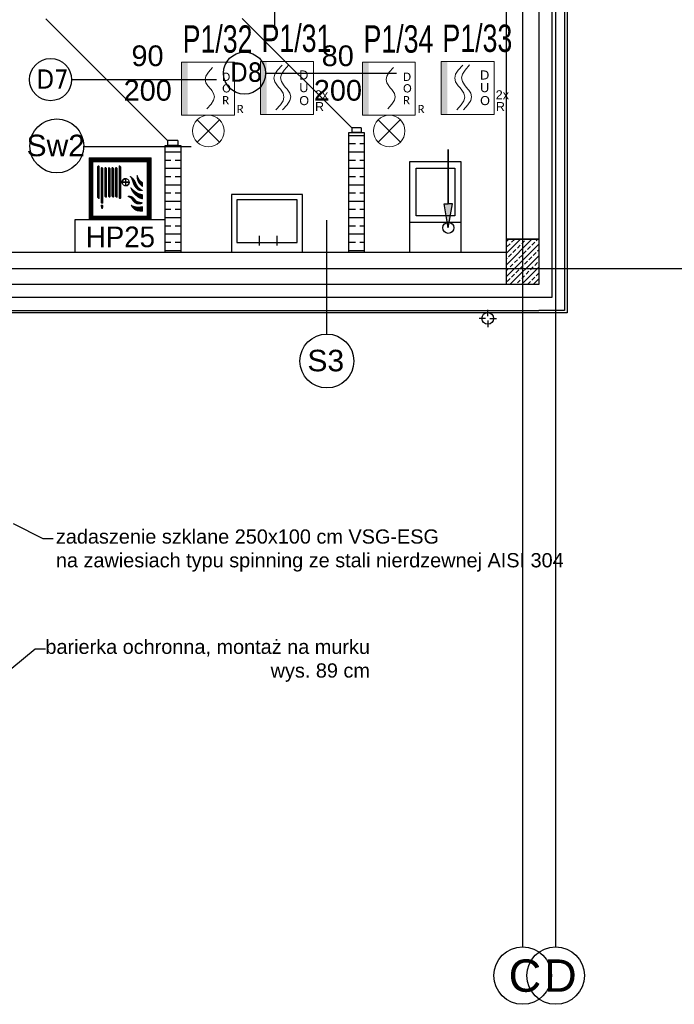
# Model space of a CAD drawing. Header units: millimetres. Extents: x -7023 to 53801, y 9849 to 33561.
# Tile 98 of 256: x 11906 to 12413, y 17827 to 18589. Entities that reach past the tile are written whole.
import ezdxf

# ---------------------------------------------------------------- set-up
doc = ezdxf.new("R2010")
doc.units = ezdxf.units.MM
doc.layers.get('0').update_dxf_attribs({"lineweight": 9})
doc.layers.add('.IE_podklad', color=252, linetype='Continuous')
doc.layers.add('PA_Instalacja pożarowa', color=1, linetype='Continuous', lineweight=5)
doc.layers.add('PA_Instalacja pożarowa_opis', color=7, linetype='Continuous', lineweight=5)
doc.styles.add('AAT', font='calibri.ttf')
doc.styles.add('MtX_Arial', font='txt')
doc.styles.add('Opisowy', font='arial.ttf')
doc.styles.add('q-arch-ARIAL01', font='arial.ttf', dxfattribs={"width": 0.7})
doc.styles.get("Standard").update_dxf_attribs({"font": 'arial.ttf'})
doc.linetypes.add('ZIGZAG', pattern='A,0.00254,-5.08,[131,ltypeshp.shx,S=5.08,R=0,X=-5.08,Y=0],-10.16,[131,ltypeshp.shx,S=5.08,R=180,X=5.08,Y=0],-5.08', length=20.32254)
pattern_1 = [(45, (14480.83318, 18969.30017), (-0.01347038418, 0.01347038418), [])]

# ---------------------------------------------------------------- blocks, each defined once
blk = doc.blocks.new('*U72')
at = {"color": 1}
blk.add_wipeout([(-20.5, -20.5), (20.5, -20.5), (20.5, 20.5), (-20.5, 20.5)], dxfattribs=at)
at = {"lineweight": 5}
h = blk.add_hatch(color=1, dxfattribs=at)
h.paths.add_polyline_path([(-15.7, 0), (-15.7, 20.5), (-20.5, 20.5), (-20.5, 0)])
h.paths.add_polyline_path([(-15.7, -20.5), (-15.7, 0), (-20.5, 0), (-20.5, -20.5)])
at = {"color": 1, "linetype": 'Continuous', "lineweight": 5}
for p, q in [((-7.3, 13.76), (-3.78, 17.69)), ((-2.07, 13.86), (1.45, 17.79)), ((-10.11, 7.66), (-9.41, 10.54)), ((-9.41, 4.79), (-10.11, 7.66)), ((-9.41, 10.54), (-7.3, 13.76)), ((-4.89, 7.76), (-4.18, 10.63)), ((-4.18, 4.89), (-4.89, 7.76)), ((-4.18, 10.63), (-2.07, 13.86)), ((-7.84, 2.39), (-9.41, 4.79)), ((-7.3, 1.56), (-7.84, 2.39)), ((-6.18, 0.32), (-7.3, 1.56)), ((-6.18, 0.32), (-5.06, -0.93)), ((-2.61, 2.48), (-4.18, 4.89)), ((-2.07, 1.66), (-2.61, 2.48)), ((-0.95, 0.41), (-2.07, 1.66)), ((-0.95, 0.41), (0.16, -0.84)), ((-5.06, -0.93), (-4.52, -1.75)), ((-4.52, -1.75), (-2.95, -4.16)), ((-2.95, -4.16), (-2.25, -7.03)), ((-2.25, -7.03), (-2.95, -9.9)), ((0.16, -0.84), (0.7, -1.66)), ((0.7, -1.66), (2.27, -4.06)), ((2.27, -4.06), (2.98, -6.94)), ((2.98, -6.94), (2.27, -9.81)), ((-5.06, -13.13), (-8.58, -17.06)), ((-2.95, -9.9), (-5.06, -13.13)), ((0.16, -13.04), (-3.36, -16.97)), ((2.27, -9.81), (0.16, -13.04))]:
    blk.add_line(p, q, dxfattribs=at)
at = {"color": 1, "lineweight": 5}
blk.add_lwpolyline([(-20.5, 20.5), (20.5, 20.5), (20.5, -20.5), (-20.5, -20.5)], close=True, dxfattribs=at)
for s, p in [('D', (9.56, 6.52)), ('U', (9.56, -3.26)), ('O', (9.56, -13.29)), ('2x', (21.62, -8.81)), ('R', (21.74, -17.95))]:
    blk.add_text(s, height=7, dxfattribs=at).set_placement(p)
at = {"color": 1, "flags": 7}
blk.add_attdef('DUO-6046', (13.18, -19.1), '', height=0.7, dxfattribs=at)
blk = doc.blocks.new('WZ-31')
for points in [[(7.09, 7.13), (-7.11, -7.11)], [(7.11, -7.11), (-7.11, 7.11)]]:
    blk.add_lwpolyline(points)
blk.add_circle((0, 0), 10.06)
blk = doc.blocks.new('*U74')
blk.add_wipeout([(-20.5, -20.5), (20.5, -20.5), (20.5, 20.5), (-20.5, 20.5)])
at = {"lineweight": 5}
h = blk.add_hatch(color=256, dxfattribs=at)
h.paths.add_polyline_path([(-15.7, 0), (-15.7, 20.5), (-20.5, 20.5), (-20.5, 0)])
h.paths.add_polyline_path([(-15.7, -20.5), (-15.7, 0), (-20.5, 0), (-20.5, -20.5)])
for p, q in [((0.38, 12.77), (3.6, 16.37)), ((-2.19, 7.19), (-1.55, 9.82)), ((-1.55, 9.82), (0.38, 12.77)), ((-1.55, 4.56), (-2.19, 7.19)), ((-0.11, 2.36), (-1.55, 4.56)), ((0.38, 1.61), (-0.11, 2.36)), ((1.41, 0.47), (0.38, 1.61)), ((1.41, 0.47), (2.43, -0.68)), ((2.43, -0.68), (2.92, -1.43)), ((2.92, -1.43), (4.36, -3.63)), ((4.36, -3.63), (5.01, -6.26)), ((5.01, -6.26), (4.36, -8.89)), ((2.43, -11.84), (-0.79, -15.44)), ((4.36, -8.89), (2.43, -11.84))]:
    blk.add_line(p, q, dxfattribs=at)
blk.add_lwpolyline([(-20.5, 20.5), (20.5, 20.5), (20.5, -20.5), (-20.5, -20.5)], close=True, dxfattribs=at)
at = {"lineweight": 5, "style": 'AAT'}
for s, p in [('D', (11.03, 6.06)), ('O', (11.03, -2.89)), ('R', (11.03, -12.07)), ('R', (22.28, -18.9))]:
    blk.add_text(s, height=6.41, dxfattribs=at).set_placement(p)

msp = doc.modelspace()

# ---------------------------------------------------------------- hatches: boundary and pattern name
at = {"layer": '.IE_podklad', "lineweight": 0}
h = msp.add_hatch(dxfattribs=at)
h.set_pattern_fill('ANSI31', color=256, scale=0.006)
h.set_pattern_definition(pattern_1)
h.paths.add_polyline_path([(11960.06, 18434.18), (12008.06, 18434.18), (12008.06, 18482.18), (11960.06, 18482.18)])
h.paths.add_polyline_path([(11963.06, 18437.18), (11963.06, 18479.18), (12005.06, 18479.18), (12005.06, 18437.18)], flags=16)
h = msp.add_hatch(dxfattribs=at)
h.set_pattern_fill('ANSI31', color=256, scale=0.006)
h.set_pattern_definition(pattern_1)
h.paths.add_polyline_path([(11968.01, 18450.68), (11968.01, 18475.94), (11967.31, 18475.94), (11966.65, 18475.28), (11966.65, 18451.34), (11967.31, 18450.68)])
h.paths.add_polyline_path([(11970.84, 18447.15), (11970.84, 18473.99, 1.02423), (11969.48, 18473.96), (11969.48, 18447.15)])
h.paths.add_polyline_path([(11973.6, 18452.55), (11973.6, 18473.99, 1.02423), (11972.23, 18473.96), (11972.23, 18452.52, 1.092744)])
h.paths.add_polyline_path([(11976.39, 18452.55), (11976.39, 18473.98, 1.02423), (11975.02, 18473.95), (11975.02, 18452.51, 1.092744)])
h.paths.add_polyline_path([(11979.16, 18452.55), (11979.16, 18473.99, 1.02423), (11977.8, 18473.95), (11977.8, 18452.52, 1.092744)])
h.paths.add_polyline_path([(11981.93, 18452.55), (11981.93, 18473.98, 1.02423), (11980.56, 18473.95), (11980.56, 18452.51, 1.092744)])
h.paths.add_polyline_path([(11984.72, 18463.53), (11984.72, 18475.4), (11984.18, 18475.94), (11983.36, 18475.94), (11983.36, 18450.67), (11984.18, 18450.67), (11984.72, 18451.21), (11984.72, 18463.14), (11985.54, 18463.14, 29.452294), (11985.54, 18463.53)])
h.paths.add_polyline_path([(11970.49, 18443.02), (11970.82, 18445.64), (11969.43, 18445.64), (11969.76, 18443.02), (11970.37, 18443.02)])
h.paths.add_polyline_path([(11985.9, 18463.53, -0.371468), (11988.26, 18465.88), (11988.26, 18463.53)], flags=16)
h.paths.add_polyline_path([(11985.9, 18463.14), (11988.26, 18463.14), (11988.26, 18460.79, -0.371468)], flags=16)
h.paths.add_polyline_path([(11988.62, 18460.79), (11988.62, 18463.14), (11990.98, 18463.14, -0.371468)], flags=16)
h.paths.add_polyline_path([(11988.62, 18463.53), (11988.62, 18465.88, -0.371468), (11990.98, 18463.53)], flags=16)
h = msp.add_hatch(dxfattribs=at)
h.set_pattern_fill('ANSI31', color=256, scale=0.006)
h.set_pattern_definition(pattern_1)
h.paths.add_polyline_path([(12001.42, 18463.44, -0.102707), (11999.3, 18464.94, -0.096724), (11997.36, 18468.77, 0.166864), (11998.54, 18462.84, 0.168834), (12001.42, 18460.07)])
h.paths.add_polyline_path([(11998.26, 18459.47, -0.037531), (11996.34, 18462.58, 0.200612), (11991.96, 18467.92, -0.064162), (11994.24, 18462.71, 0.13962), (11997.28, 18457.85, 0.238487), (12001.42, 18457.02, -0.030177)])
h.paths.add_polyline_path([(12001.42, 18453.83, -0.132227), (11996.97, 18455.4, -0.025829), (11992.34, 18459.14, 0.153068), (11996.46, 18452.89, 0.149959), (12001.42, 18450.46)])
h.paths.add_polyline_path([(11995.78, 18450.01, 0.335154), (11989.96, 18452.28, -0.192193), (11993.77, 18449.23, 0.152678), (11996.23, 18446.96, 0.268662), (12001.42, 18447.47, -0.05694), (11999.17, 18447.92, -0.231426)])
h.paths.add_polyline_path([(12001.42, 18441.03), (12001.42, 18444.43, -0.19781), (11992.71, 18445.59, 0.316846), (11998.77, 18441.08, 0.025858)])
at = {"layer": '.IE_podklad'}
h = msp.add_hatch(color=256, dxfattribs=at)
h.dxf.hatch_style = 1
h.paths.add_polyline_path([(12238, 18446.62), (12241.27, 18446.62), (12238, 18428.06), (12234.74, 18446.62)])

# ---------------------------------------------------------------- linework, layer by layer
at = {"layer": '.IE_podklad', "ltscale": 25}
for p, q in [((12295.56, 19964.01), (12295.56, 17871.88)), ((12321.06, 19964.01), (12321.06, 17871.88)), ((10554.1, 18396.68), (13853.09, 18396.68))]:
    msp.add_line(p, q, dxfattribs=at)
at = {"layer": '.IE_podklad'}
for p, q in [((12103.57, 18648.87), (12103.57, 18581.39)), ((12308.06, 18630.38), (12308.06, 18569.68)), ((12328.06, 18630.38), (12328.06, 18364.18)), ((12330.06, 18630.38), (12330.06, 18364.18)), ((12020.66, 18495.68), (11926.66, 18589.68)), ((12308.06, 18569.68), (12308.06, 18419.18)), ((12161.06, 18409.18), (12161.06, 18501.68)), ((12161.06, 18501.68), (12173.06, 18501.68)), ((12163.45, 18505.28), (12163.45, 18501.68)), ((12170.66, 18505.28), (12163.45, 18505.28)), ((12170.66, 18501.68), (12163.45, 18501.68)), ((12170.66, 18505.28), (12170.66, 18501.68)), ((12173.06, 18501.68), (12173.06, 18409.18)), ((12020.66, 18495.68), (12020.66, 18491.68)), ((12028.66, 18495.68), (12020.66, 18495.68)), ((12028.66, 18495.68), (12028.66, 18491.68)), ((12161.06, 18499.53), (12173.06, 18499.53)), ((12161.06, 18493.18), (12166.32, 18493.18)), ((12169.5, 18493.18), (12173.06, 18493.18)), ((11955.43, 18490.93), (12038.97, 18490.93)), ((12019.06, 18409.18), (12019.06, 18491.68)), ((12019.06, 18491.68), (12031.06, 18491.68)), ((12019.06, 18486.83), (12031.06, 18486.83)), ((12028.66, 18491.68), (12020.66, 18491.68)), ((12031.06, 18491.68), (12031.06, 18409.18)), ((12161.06, 18486.83), (12173.06, 18486.83)), ((12019.06, 18480.48), (12023.45, 18480.48)), ((12026.62, 18480.48), (12031.06, 18480.48)), ((12161.06, 18480.48), (12166.32, 18480.48)), ((12169.5, 18480.48), (12173.06, 18480.48)), ((12019.06, 18474.13), (12031.06, 18474.13)), ((12161.06, 18474.13), (12173.06, 18474.13)), ((12019.06, 18467.78), (12023.45, 18467.78)), ((12026.62, 18467.78), (12031.06, 18467.78)), ((12161.06, 18467.78), (12166.32, 18467.78)), ((12169.5, 18467.78), (12173.06, 18467.78)), ((12019.06, 18461.43), (12031.06, 18461.43)), ((12019.06, 18455.08), (12023.45, 18455.08)), ((12026.62, 18455.08), (12031.06, 18455.08)), ((12161.06, 18461.43), (12173.06, 18461.43)), ((12161.06, 18455.08), (12166.32, 18455.08)), ((12169.5, 18455.08), (12173.06, 18455.08)), ((12019.06, 18448.73), (12031.06, 18448.73)), ((12161.06, 18448.73), (12173.06, 18448.73)), ((12019.06, 18442.38), (12023.45, 18442.38)), ((12026.62, 18442.38), (12031.06, 18442.38)), ((12161.06, 18442.38), (12166.32, 18442.38)), ((12169.5, 18442.38), (12173.06, 18442.38)), ((12019.06, 18434.18), (11949.06, 18434.18)), ((11949.06, 18434.18), (11949.06, 18409.18)), ((12019.06, 18436.03), (12031.06, 18436.03)), ((12019.06, 18409.18), (12019.06, 18434.18)), ((12144.13, 18345.85), (12144.13, 18434)), ((12161.06, 18436.03), (12173.06, 18436.03)), ((12019.06, 18429.68), (12023.45, 18429.68)), ((12026.62, 18429.68), (12031.06, 18429.68)), ((12161.06, 18429.68), (12166.32, 18429.68)), ((12169.5, 18429.68), (12173.06, 18429.68)), ((12019.06, 18423.33), (12031.06, 18423.33)), ((12019.06, 18416.98), (12023.45, 18416.98)), ((12026.62, 18416.98), (12031.06, 18416.98)), ((12091.99, 18414.42), (12091.99, 18421.92)), ((12105.68, 18414.42), (12105.68, 18421.92)), ((12161.06, 18423.33), (12173.06, 18423.33)), ((12161.06, 18416.98), (12166.32, 18416.98)), ((12169.5, 18416.98), (12173.06, 18416.98)), ((12283.06, 18417.43), (12284.8, 18419.18)), ((12283.06, 18408.45), (12293.78, 18419.18)), ((12283.06, 18399.47), (12302.76, 18419.18)), ((12283.06, 18384.18), (12283.06, 18419.18)), ((12283.06, 18419.18), (12308.06, 18419.18)), ((12308.06, 18419.18), (12283.06, 18419.18)), ((12286.98, 18416.86), (12289.22, 18419.11)), ((12294.83, 18415.74), (12297.08, 18417.99)), ((12298.2, 18419.11), (12298.27, 18419.18)), ((12302.69, 18414.62), (12304.94, 18416.86)), ((12306.06, 18417.99), (12307.25, 18419.18)), ((12308.06, 18419.18), (12308.06, 18384.18)), ((12308.06, 18418.82), (12308.06, 18384.18)), ((11849.06, 18409.18), (12283.06, 18409.18)), ((11949.06, 18409.18), (12019.06, 18409.18)), ((12019.06, 18410.63), (12031.06, 18410.63)), ((12161.06, 18410.63), (12173.06, 18410.63)), ((12283.06, 18390.49), (12308.06, 18415.49)), ((12283.61, 18413.5), (12285.85, 18415.74)), ((12288.1, 18409.01), (12290.34, 18411.25)), ((12291.47, 18412.37), (12293.71, 18414.62)), ((12295.96, 18407.88), (12298.2, 18410.13)), ((12299.32, 18411.25), (12301.57, 18413.5)), ((12307.18, 18410.13), (12308.06, 18411)), ((12283.06, 18403.96), (12283.61, 18404.52)), ((12284.73, 18405.64), (12286.98, 18407.88)), ((12285.72, 18384.18), (12308.06, 18406.51)), ((12289.22, 18401.15), (12291.47, 18403.39)), ((12292.59, 18404.52), (12294.83, 18406.76)), ((12297.08, 18400.03), (12299.32, 18402.27)), ((12300.45, 18403.39), (12302.69, 18405.64)), ((12303.81, 18406.76), (12306.06, 18409.01)), ((12283.06, 18394.98), (12284.73, 18396.66)), ((12285.85, 18397.78), (12288.1, 18400.03)), ((12290.34, 18393.29), (12292.59, 18395.54)), ((12293.71, 18396.66), (12295.96, 18398.9)), ((12294.7, 18384.18), (12308.06, 18397.53)), ((12298.2, 18392.17), (12300.45, 18394.41)), ((12301.57, 18395.54), (12303.81, 18397.78)), ((12304.94, 18398.9), (12307.18, 18401.15)), ((12283.61, 18386.55), (12285.85, 18388.8)), ((12286.98, 18389.92), (12289.22, 18392.17)), ((12291.47, 18385.43), (12293.71, 18387.68)), ((12294.83, 18388.8), (12297.08, 18391.04)), ((12299.32, 18384.31), (12301.57, 18386.55)), ((12302.69, 18387.68), (12304.94, 18389.92)), ((12303.68, 18384.18), (12308.06, 18388.55)), ((12306.06, 18391.04), (12308.06, 18393.04)), ((12308.06, 18384.18), (11849.06, 18384.18)), ((12308.06, 18384.18), (12283.06, 18384.18)), ((12290.21, 18384.18), (12290.34, 18384.31)), ((11849.06, 18364.18), (12308.06, 18364.18)), ((12328.06, 18364.18), (12308.06, 18364.18)), ((12330.06, 18364.18), (12330.06, 18362.18)), ((12330.06, 18362.18), (11849.06, 18362.18))]:
    msp.add_line(p, q, dxfattribs=at)
at = {"layer": '.IE_podklad', "linetype": 'ZIGZAG'}
for p, q in [((12318.06, 18630.38), (12318.06, 18374.18)), ((12318.06, 18374.18), (11849.06, 18374.18))]:
    msp.add_line(p, q, dxfattribs=at)
at = {"layer": '.IE_podklad', "linetype": 'Continuous'}
for p, q in [((12268.58, 18359.65), (12268.58, 18364.69)), ((12266.9, 18357.97), (12261.86, 18357.97)), ((12268.58, 18356.29), (12268.58, 18351.25)), ((12270.26, 18357.97), (12275.3, 18357.97))]:
    msp.add_line(p, q, dxfattribs=at)
at = {"layer": '.IE_podklad', "linetype": 'ByBlock', "lineweight": -2}
for p, q in [((11924.44, 18187.63), (11932.44, 18187.63)), ((11918.39, 18102.36), (11926.39, 18102.36))]:
    msp.add_line(p, q, dxfattribs=at)
at = {"layer": '.IE_podklad'}
for points in [[(12238, 18428.06), (12234.74, 18446.62), (12238, 18446.62), (12238, 18488.51)], [(12238, 18488.51), (12238, 18446.62)], [(12238, 18428.06), (12241.27, 18446.62), (12238, 18446.62), (12238, 18488.51)], [(12238, 18488.51), (12238, 18446.62)]]:
    msp.add_lwpolyline(points, dxfattribs=at)
at = {"layer": '.IE_podklad', "lineweight": 0}
for points in [[(11960.06, 18434.18), (12008.06, 18434.18), (12008.06, 18482.18), (11960.06, 18482.18)], [(12008.06, 18434.18), (12008.06, 18482.18), (11960.06, 18482.18), (11960.06, 18434.18)]]:
    msp.add_lwpolyline(points, close=True, dxfattribs=at)
msp.add_lwpolyline([(11960.06, 18434.18), (11960.06, 18482.18), (12008.06, 18482.18), (12008.06, 18434.18), (11960.06, 18434.18)], dxfattribs=at)
at = {"layer": '.IE_podklad'}
for points in [[(12208.06, 18479.18), (12208.06, 18409.18), (12248.06, 18409.18), (12248.06, 18479.18)], [(12243.06, 18474.18), (12243.06, 18437.27), (12213.06, 18437.27), (12213.06, 18474.18)], [(12070.25, 18409.18), (12125.25, 18409.18), (12125.25, 18453.84), (12070.25, 18453.84)], [(12074.41, 18416.68), (12121.08, 18416.68), (12121.08, 18449.68), (12074.41, 18449.68)], [(12248.06, 18409.18), (12248.06, 18432.27), (12208.06, 18432.27), (12208.06, 18409.18)]]:
    msp.add_lwpolyline(points, close=True, dxfattribs=at)
at = {"layer": '.IE_podklad', "linetype": 'ByBlock', "lineweight": -2}
for points in [[(11901.47, 18199.32), (11924.44, 18187.63)], [(11891.38, 18079.85), (11918.39, 18102.36)]]:
    msp.add_lwpolyline(points, dxfattribs=at)
at = {"layer": '.IE_podklad', "linetype": 'Continuous'}
for centre, radius in [((11930.32, 18542.68), 16.31), ((12268.58, 18357.97), 4.5), ((12295.56, 17849.64), 22.24), ((12321.06, 17849.64), 22.24)]:
    msp.add_circle(centre, radius, dxfattribs=at)
at = {"layer": '.IE_podklad'}
for centre, radius in [((11935.15, 18491.4), 20.85), ((12238, 18428.06), 4.28), ((12144.13, 18325), 20.85)]:
    msp.add_circle(centre, radius, dxfattribs=at)

# ---------------------------------------------------------------- block references
at = {"layer": 'PA_Instalacja pożarowa', "rotation": 360}
for p in [(12113.16, 18536.26), (12253.1, 18536.26)]:
    msp.add_blockref('*U72', p, dxfattribs=at)
at = {"layer": 'PA_Instalacja pożarowa', "xscale": 1.21, "yscale": 1.21, "zscale": 1.21, "rotation": 360}
for p in [(12052.39, 18502.96), (12192.33, 18502.96)]:
    msp.add_blockref('WZ-31', p, dxfattribs=at)

# ---------------------------------------------------------------- texts
at = {"layer": '.IE_podklad', "linetype": 'Continuous', "style": 'Opisowy'}
for s, height, p in [('90', 16, (11992.91, 18553.15)), ('200', 16, (11986.83, 18526.41)), ('Sw2', 16.64, (11911.73, 18483.45)), ('S3', 16.64, (12129.02, 18317.06))]:
    msp.add_text(s, height=height, dxfattribs=at).set_placement(p)
at = {"layer": '.IE_podklad', "linetype": 'Continuous', "style": 'MtX_Arial'}
msp.add_text('HP25', height=16, rotation=360, dxfattribs=at).set_placement((11957.58, 18413.06))
at = {"layer": '.IE_podklad', "attachment_point": 1}
for s, insert, char_height, width in [('{\\fTahoma|b0|i0|c238|p34;D7}', (11919.38, 18550.62), 15, 230.4406), ('C', (12284.72, 17862.1), 25, 492.1163), ('D', (12312.19, 17862.1), 25, 492.1163)]:
    msp.add_mtext(s, dxfattribs=dict(at, insert=insert, char_height=char_height, width=width))
at = {"layer": '.IE_podklad', "char_height": 11}
for s, insert, attachment_point in [('\\pxql;zadaszenie szklane 250x100 cm VSG-ESG\\Pna zawiesiach typu spinning ze stali nierdzewnej AISI 304', (11934.44, 18194.75), 1), ('barierka ochronna, montaż na murku \\P\\pxi-3,l4,qr,t4;wys.^I89 cm', (12177.41, 18109.48), 3)]:
    msp.add_mtext(s, dxfattribs=dict(at, insert=insert, attachment_point=attachment_point))

# ---------------------------------------------------------------- next in the draw order: linework, layer by layer
at = {"layer": '.IE_podklad'}
msp.add_line((12283.06, 18419.18), (12283.06, 18630.38), dxfattribs=at)

# ---------------------------------------------------------------- next in the draw order: block references
at = {"layer": 'PA_Instalacja pożarowa', "rotation": 360}
for p in [(12052.09, 18535.65), (12192.03, 18535.65)]:
    msp.add_blockref('*U74', p, dxfattribs=at)

# ---------------------------------------------------------------- next in the draw order: texts
at = {"layer": '.IE_podklad', "linetype": 'Continuous', "style": 'Opisowy'}
msp.add_text('80', height=16, dxfattribs=at).set_placement((12140.09, 18553.15))
at = {"layer": 'PA_Instalacja pożarowa_opis', "style": 'q-arch-ARIAL01', "width": 0.7}
for s, p in [('P1/31', (12093.59, 18564.14, 0)), ('P1/33', (12233.53, 18564.14, 0))]:
    msp.add_text(s, height=21.14, dxfattribs=at).set_placement(p)

# ---------------------------------------------------------------- next in the draw order: linework, layer by layer
at = {"layer": '.IE_podklad'}
for p, q in [((12163.45, 18505.28), (12078.66, 18590.07)), ((12096.68, 18547.68), (12197.87, 18547.68)), ((11946.64, 18542.68), (12058.82, 18542.68))]:
    msp.add_line(p, q, dxfattribs=at)
at = {"layer": '.IE_podklad', "linetype": 'Continuous'}
msp.add_circle((12080.37, 18547.68), 16.31, dxfattribs=at)

# ---------------------------------------------------------------- next in the draw order: texts
at = {"layer": '.IE_podklad', "linetype": 'Continuous', "style": 'Opisowy'}
msp.add_text('200', height=16, dxfattribs=at).set_placement((12134, 18526.41))
at = {"layer": '.IE_podklad', "insert": (12069.22, 18556.01), "char_height": 15, "width": 230.4406, "attachment_point": 1}
msp.add_mtext('{\\fTahoma|b0|i0|c238|p34;D8}', dxfattribs=at)
at = {"layer": 'PA_Instalacja pożarowa_opis', "style": 'q-arch-ARIAL01', "width": 0.7}
for s, p in [('P1/32', (12032.52, 18563.54, 0)), ('P1/34', (12172.46, 18563.54, 0))]:
    msp.add_text(s, height=21.14, dxfattribs=at).set_placement(p)

doc.saveas('drawing.dxf')
